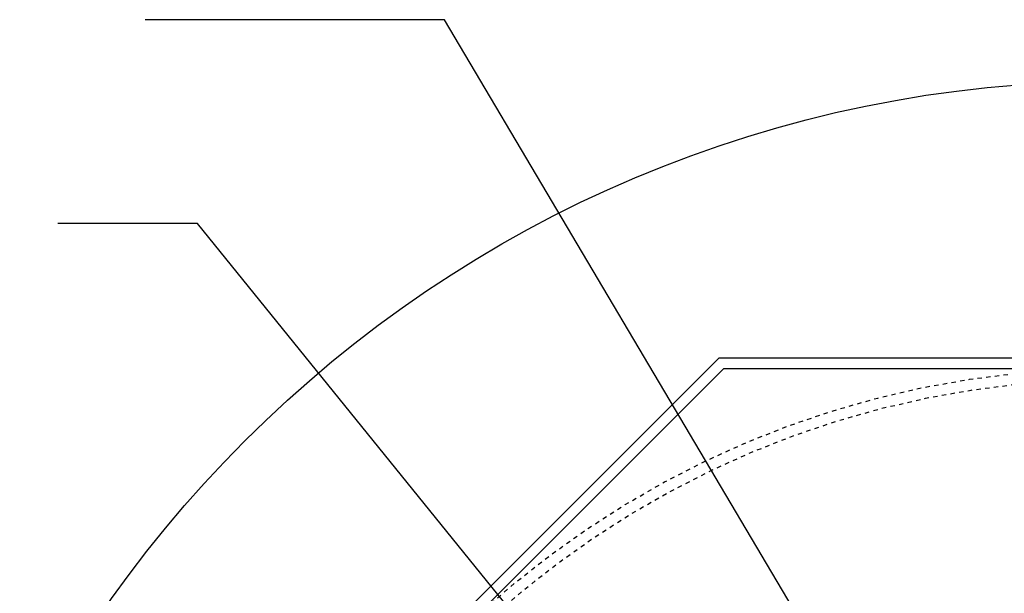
# Model space of a CAD drawing. Extents: x -750 to 90, y 3202 to 3394.
# Tile 26 of 72: x -573 to -551, y 3344 to 3358. Entities that reach past the tile are written whole.
import ezdxf

# ---------------------------------------------------------------- set-up
doc = ezdxf.new("R2010")
doc.units = 0
doc.header["$MEASUREMENT"] = 0
doc.linetypes.add('HIDDEN5', pattern=[0.05, 0.025, -0.025])
doc.layers.add('FREEZE-LINES', color=8, linetype='CONTINUOUS', plot=False)
for name, color, linetype in [('FRP-COLLAR', 2, 'CONTINUOUS'), ('FRP-SUMP', 2, 'CONTINUOUS'), ('TEXT', 3, 'CONTINUOUS')]:
    doc.layers.add(name, color=color, linetype=linetype)
doc.styles.add('SIMPLEX', font='simplex')
doc.dimstyles.new('DIM12', dxfattribs={"dimscale": 12, "dimtxt": 0.09375, "dimasz": 0.09375, "dimexe": 0.0625, "dimexo": 0.0625, "dimgap": 0.0625, "dimtad": 1, "dimdec": 4, "dimzin": 3, "dimdsep": 46, "dimlunit": 4, "dimtxsty": 'SIMPLEX', "dimcen": 0, "dimclrd": 3, "dimclre": 3, "dimclrt": 3, "dimadec": 0, "dimazin": 0, "dimtfac": 1, "dimtdec": 4, "dimtmove": 0, "dimatfit": 3, "dimfxl": 1, "dimfrac": 2, "dimtolj": 1, "dimtzin": 3, "dimarcsym": 0})

msp = doc.modelspace()

# ---------------------------------------------------------------- linework, layer by layer
at = {"layer": 'FREEZE-LINES', "color": 8, "linetype": 'Continuous'}
msp.add_circle((-548.08631, 3328.13499), 28, dxfattribs=at)
at = {"layer": 'FRP-COLLAR', "color": 7, "linetype": 'HIDDEN5'}
for radius in [21.45312, 21.20312]:
    msp.add_circle((-548.08631, 3328.13499), radius, dxfattribs=at)
at = {"layer": 'FRP-SUMP', "linetype": 'Continuous'}
for points in [[(-526.39804, 3337.11856), (-539.10274, 3349.82326), (-557.06989, 3349.82326), (-569.77459, 3337.11856), (-569.77459, 3319.15141), (-557.06989, 3306.44671), (-539.10274, 3306.44671), (-526.39804, 3319.15141)], [(-526.64276, 3337.0172), (-539.2041, 3349.57854), (-556.96852, 3349.57854), (-569.52987, 3337.0172), (-569.52987, 3319.25278), (-556.96852, 3306.69143), (-539.2041, 3306.69143), (-526.64276, 3319.25278)]]:
    msp.add_lwpolyline(points, close=True, dxfattribs=at)

# ---------------------------------------------------------------- leaders
at = {"layer": 'TEXT'}
for points in [[(-547.1592, 3330.24499), (-563.33214, 3357.53641), (-570.15455, 3357.53641)], [(-550.78757, 3330.43543), (-568.96488, 3352.8935), (-572.14581, 3352.8935)]]:
    msp.add_leader(points, dimstyle='DIM12', dxfattribs=at)

doc.saveas('drawing.dxf')
